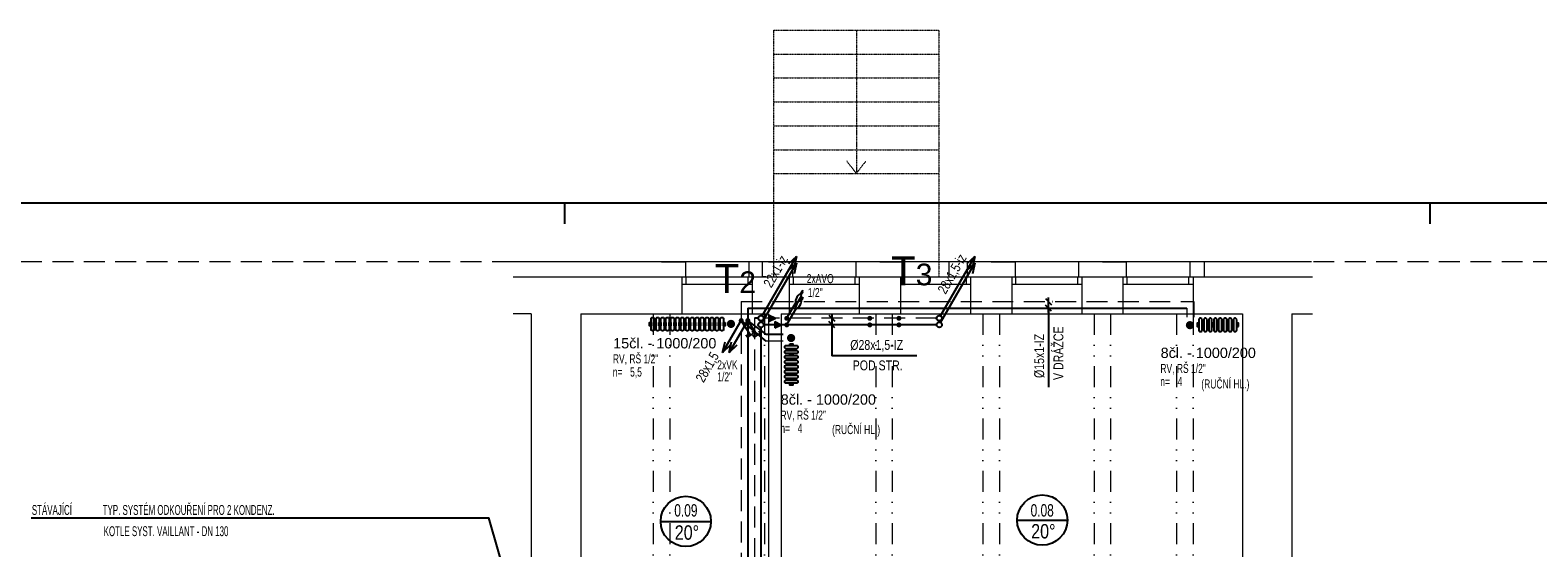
# Model space of a CAD drawing. Header units: millimetres. Extents: x 2424458 to 5109721, y -2781114 to -1335434.
# Tile 44 of 59: x 2557169 to 2575465, y -1383500 to -1377222. Entities that reach past the tile are written whole.
import ezdxf
from ezdxf.enums import TextEntityAlignment as Align

# ---------------------------------------------------------------- set-up
doc = ezdxf.new("R2010")
doc.units = ezdxf.units.MM
doc.header["$LTSCALE"] = 20
doc.header["$MEASUREMENT"] = 0
for name, pattern in [('Cerchovana 2 tecky', [0.33, 0.15, -0.06, 0, -0.06, 0, -0.06]), ('DASHED', [19.05, 12.7, -6.35]), ('DIVIDE', [31.75, 12.7, -6.35, 0, -6.35, 0, -6.35]), ('ČERCHOVANÁ', [25.4, 12.7, -6.35, 0, -6.35])]:
    doc.linetypes.add(name, pattern=pattern)
for name, color, linetype in [('ARMATURY', 2, 'Continuous'), ('KANALIZACE STÁV.', 2, 'Continuous'), ('KOTY', 2, 'Continuous'), ('OKNA + IZOLANT', 7, 'Continuous'), ('ROZVODY', 6, 'Continuous'), ('slepák', 8, 'Continuous'), ('TZB_TOP rozvody', 6, 'Continuous'), ('UT', 6, 'Continuous'), ('VNITŘVODA', 30, 'ČERCHOVANÁ'), ('Čísla místností', 7, 'Continuous')]:
    doc.layers.add(name, color=color, linetype=linetype)
doc.layers.add('Rámečky', color=7, linetype='Continuous', lineweight=25)
doc.layers.add('TZB TEXT', color=3, linetype='Continuous', lineweight=18)
doc.styles.add('ARIEL', font='ARIAL.TTF')
doc.styles.add('ROMAN', font='ic-romans.shx')
doc.styles.add('ROMANS', font='ic-romans.shx', dxfattribs={"width": 0.8})
doc.styles.get("Standard").update_dxf_attribs({"font": 'ic-romans.shx', "width": 0.8})
doc.dimstyles.new('M50', dxfattribs={"dimtxt": 100, "dimasz": 60, "dimexe": 50, "dimexo": 150, "dimgap": 100, "dimtad": 1, "dimdec": 0, "dimzin": 0, "dimdsep": 46, "dimtxsty": 'Standard', "dimblk1": 'OBLIQUE', "dimblk2": 'OBLIQUE', "dimsah": 1, "dimcen": 0.09, "dimdle": 50, "dimclrd": 256, "dimclre": 256, "dimclrt": 256, "dimadec": 0, "dimazin": 0, "dimtfac": 1, "dimtdec": 0, "dimtofl": 0, "dimtmove": 1, "dimatfit": 3, "dimldrblk": 'OBLIQUE', "dimfxl": 1, "dimarcsym": 0})

# ---------------------------------------------------------------- blocks, each defined once
blk = doc.blocks.new('KOMPLEXNÍ OBJEKT_9')
at = {"layer": 'OKNA + IZOLANT', "color": 138, "linetype": 'Continuous', "lineweight": 13, "true_color": 0x005050, "transparency": 33554687}
for p, q in [((0.152, -47.157), (0.152, -46.977)), ((0.192, -47.157), (0.152, -47.157))]:
    blk.add_line(p, q, dxfattribs=at)
blk = doc.blocks.new('KOMPLEXNÍ OBJEKT_10')
at = {"layer": 'OKNA + IZOLANT', "color": 138, "linetype": 'Continuous', "lineweight": 13, "true_color": 0x005050, "transparency": 33554687}
for p, q in [((5.517, -47.157), (5.517, -46.977)), ((5.477, -47.157), (5.517, -47.157))]:
    blk.add_line(p, q, dxfattribs=at)
blk = doc.blocks.new('KOMPLEXNÍ OBJEKT_14')
at = {"layer": 'OKNA + IZOLANT', "color": 138, "linetype": 'Continuous', "lineweight": 13, "true_color": 0x005050, "transparency": 33554687}
for p, q in [((2.417, -47.157), (2.417, -46.977)), ((2.377, -47.157), (2.417, -47.157))]:
    blk.add_line(p, q, dxfattribs=at)
blk = doc.blocks.new('*U727', base_point=(31500, 0))
at = {"layer": 'Rámečky', "linetype": 'Continuous'}
for p, q in [((31500, 14850), (0, 14850)), ((10500, 14850), (10500, 14600)), ((21000, 14850), (21000, 14600))]:
    blk.add_line(p, q, dxfattribs=at)
blk = doc.blocks.new('B')
at = {"layer": 'TZB_TOP rozvody', "lineweight": -3, "ltscale": 200}
blk.add_hatch(color=3, dxfattribs=at).paths.add_polyline_path([(32, 2, 1), (-29, 2, 1)])
blk.add_hatch(color=3, dxfattribs=at).paths.add_polyline_path([(32, 2, 1), (-29, 2, 1)])
blk = doc.blocks.new('*U408', base_point=(16995, 17726))
at = {"linetype": 'ByBlock', "ltscale": 20}
blk.add_hatch(color=0, dxfattribs=at).paths.add_polyline_path([(16995, 17688), (17070, 17726), (16995, 17763)])
at = {"color": 0, "linetype": 'ByBlock', "lineweight": -2, "ltscale": 20}
for p, q in [((16995, 17688), (16995, 17763)), ((16995, 17763), (17070, 17726)), ((16995, 17688), (17070, 17726))]:
    blk.add_line(p, q, dxfattribs=at)
blk = doc.blocks.new('_OBLIQUE')
at = {"color": 0, "linetype": 'ByBlock'}
blk.add_line((-0.5, -0.5), (0.5, 0.5), dxfattribs=at)
blk = doc.blocks.new('*D818')
at = {"layer": 'Defpoints', "color": 0}
for p in [(2569520, -1380514), (2569523, -1380594), (2569526, -1380514)]:
    blk.add_point(p, dxfattribs=at)
at = {"layer": 'KOTY', "linetype": 'Continuous', "lineweight": -2}
for p, q in [((2569526, -1380644), (2569526, -1380464)), ((2569526, -1380594), (2569526, -1381552)), ((2569570, -1380514), (2569576, -1380514)), ((2569573, -1380594), (2569576, -1380594))]:
    blk.add_line(p, q, dxfattribs=at)
at = {"layer": 'KOTY', "lineweight": -2, "xscale": 75, "yscale": 75, "zscale": 75}
for p, rotation in [((2569526, -1380514), 270), ((2569526, -1380594), 90)]:
    blk.add_blockref('_OBLIQUE', p, dxfattribs=dict(at, rotation=rotation))
at = {"layer": 'KOTY', "lineweight": -3, "insert": (2569416, -1381173), "char_height": 120, "attachment_point": 5, "rotation": 90, "style": 'ROMANS'}
blk.add_mtext('%%c15x1-IZ', dxfattribs=at)
blk = doc.blocks.new('*U789')
at = {"color": 0, "linetype": 'ByBlock', "lineweight": -2}
for p, q in [((0, 0), (140, 0)), ((140, 30), (120, 30)), ((140, 30), (140, -30)), ((140, -30), (120, -30))]:
    blk.add_line(p, q, dxfattribs=at)

msp = doc.modelspace()

# ---------------------------------------------------------------- hatches: boundary and pattern name
at = {"layer": 'UT'}
for points in [[(2565673.7, -1380834.1, -1), (2565673.7, -1380734.1, -1)], [(2571243.2, -1380749.5, 1), (2571243.2, -1380849.5, 1)], [(2566453.1, -1380955.4, -1), (2566353.1, -1380955.4, -1)]]:
    msp.add_hatch(color=3, dxfattribs=at).paths.add_polyline_path(points)

# ---------------------------------------------------------------- linework, layer by layer
at = {"layer": 'KANALIZACE STÁV.', "linetype": 'Continuous'}
for p, q in [((2566053.8, -1380687.2), (2566469.9, -1379966.6)), ((2566053.8, -1380767.2), (2566469.9, -1380046.6)), ((2566469.9, -1379966.6), (2566372.9, -1380056.2)), ((2566469.9, -1380046.6), (2566372.9, -1380136.2)), ((2566469.9, -1379966.6), (2566440.8, -1380095.4)), ((2566469.9, -1380046.6), (2566440.8, -1380175.4)), ((2568217.5, -1380687.2), (2568633.6, -1379966.6)), ((2568217.5, -1380767.2), (2568633.6, -1380046.6)), ((2568633.6, -1379966.6), (2568536.6, -1380056.2)), ((2568633.6, -1380046.6), (2568536.6, -1380136.2)), ((2568633.6, -1379966.6), (2568604.5, -1380095.4)), ((2568633.6, -1380046.6), (2568604.5, -1380175.4)), ((2566522.2, -1380389.8), (2566550.5, -1380406.1)), ((2566523.4, -1380419.4), (2566548.1, -1380376.7)), ((2566460.2, -1380522.9), (2566349.2, -1380714.4)), ((2566460.2, -1380602.9), (2566349.2, -1380794.4)), ((2566522.2, -1380469.8), (2566550.5, -1380486.1)), ((2566523.4, -1380499.4), (2566548.1, -1380456.7)), ((2565780.3, -1380769.1), (2565572.3, -1381129.4)), ((2565860.3, -1380769.1), (2565652.3, -1381129.4)), ((2565572.3, -1381129.4), (2565601.4, -1381000.6)), ((2565572.3, -1381129.4), (2565669.3, -1381039.8)), ((2565652.3, -1381129.4), (2565681.4, -1381000.6)), ((2565652.3, -1381129.4), (2565749.3, -1381039.8))]:
    msp.add_line(p, q, dxfattribs=at)
at = {"layer": 'KANALIZACE STÁV.', "linetype": 'Continuous', "extrusion": (0, 0, -1)}
for centre in [(2566491.7, -1380471), (2566491.7, -1380551)]:
    msp.add_ellipse(centre, major_axis=(-31.7, -51.7), ratio=0.3502699, dxfattribs=at)
at = {"layer": 'KOTY', "linetype": 'Continuous', "lineweight": -3}
for p, q in [((2566850.6, -1380714.4), (2566847.1, -1380714.4)), ((2566897.1, -1380664.4), (2566897.1, -1380844.4)), ((2566852.8, -1380794.4), (2566847.1, -1380794.4)), ((2566897.1, -1380794.4), (2566897.1, -1381171.9)), ((2567930.7, -1381171.9), (2566897.1, -1381171.9))]:
    msp.add_line(p, q, dxfattribs=at)
at = {"layer": 'KOTY', "color": 7, "linetype": 'Continuous'}
msp.add_lwpolyline([(2557183.1, -1383135.2), (2562732.1, -1383135.2), (2563830, -1386963.2)], dxfattribs=at)
at = {"layer": 'ROZVODY', "color": 2, "linetype": 'Continuous'}
for centre in [(2566037.7, -1380714.4), (2566037.7, -1380794.4), (2568201.4, -1380714.4), (2568201.4, -1380794.4)]:
    msp.add_circle(centre, 32.2, dxfattribs=at)
at = {"layer": 'slepák', "linetype": 'Cerchovana 2 tecky', "lineweight": 13, "transparency": 33554687}
for p, q in [((2566195.7, -1377221.7), (2568195.7, -1377221.7)), ((2566195.7, -1380211.7), (2566195.7, -1377221.7)), ((2567195.7, -1377221.7), (2567195.7, -1378961.7)), ((2568195.7, -1377221.7), (2568195.7, -1380211.7)), ((2566195.7, -1377511.7), (2568195.7, -1377511.7)), ((2566195.7, -1377801.7), (2568195.7, -1377801.7)), ((2566195.7, -1378091.7), (2568195.7, -1378091.7)), ((2566195.7, -1378381.7), (2568195.7, -1378381.7)), ((2566195.7, -1378671.7), (2568195.7, -1378671.7)), ((2567195.7, -1378961.7), (2567081.4, -1378810.6)), ((2567195.7, -1378961.7), (2567310.1, -1378810.6)), ((2566195.7, -1378961.7), (2568195.7, -1378961.7)), ((2566280.7, -1380661.7), (2566280.7, -1386621.7))]:
    msp.add_line(p, q, dxfattribs=at)
at = {"layer": 'slepák', "linetype": 'DASHED', "lineweight": 13, "transparency": 33554687}
for p, q in [((2563027.7, -1380031.7), (2554575.7, -1380031.7)), ((2582900.7, -1380031.7), (2572719.6, -1380031.7))]:
    msp.add_line(p, q, dxfattribs=at)
at = {"layer": 'slepák', "linetype": 'Continuous', "lineweight": 13, "transparency": 33554687}
for p, q in [((2572719.6, -1380031.7), (2563027.7, -1380031.7)), ((2564830.7, -1380031.7), (2565120.7, -1380031.7)), ((2565120.7, -1380031.7), (2565120.7, -1380211.7)), ((2565953.1, -1380031.7), (2565120.7, -1380031.7)), ((2565890.7, -1380031.7), (2565890.7, -1380211.7)), ((2566180.7, -1380031.7), (2565890.7, -1380031.7)), ((2566130.7, -1380031.7), (2566420.7, -1380031.7)), ((2566420.7, -1380031.7), (2566420.7, -1380211.7)), ((2567253.1, -1380031.7), (2566420.7, -1380031.7)), ((2567190.7, -1380031.7), (2567190.7, -1380211.7)), ((2567480.7, -1380031.7), (2567190.7, -1380031.7)), ((2567480.7, -1380031.7), (2567770.7, -1380031.7)), ((2567770.7, -1380031.7), (2567770.7, -1380211.7)), ((2568603.1, -1380031.7), (2567770.7, -1380031.7)), ((2568540.7, -1380031.7), (2568540.7, -1380211.7)), ((2568830.7, -1380031.7), (2568540.7, -1380031.7)), ((2568830.7, -1380031.7), (2569120.7, -1380031.7)), ((2569120.7, -1380031.7), (2569120.7, -1380211.7)), ((2569953.1, -1380031.7), (2569120.7, -1380031.7)), ((2569890.7, -1380031.7), (2569890.7, -1380211.7)), ((2570180.7, -1380031.7), (2569890.7, -1380031.7)), ((2570180.7, -1380031.7), (2570470.7, -1380031.7)), ((2570470.7, -1380031.7), (2570470.7, -1380211.7)), ((2571303.1, -1380031.7), (2570470.7, -1380031.7)), ((2571240.7, -1380031.7), (2571240.7, -1380211.7)), ((2571530.7, -1380031.7), (2571240.7, -1380031.7)), ((2563028.5, -1380211.7), (2565080.7, -1380211.7)), ((2564930.7, -1380211.7), (2565080.7, -1380211.7)), ((2565080.7, -1380211.7), (2565930.7, -1380211.7)), ((2565080.7, -1380661.7), (2565080.7, -1380211.7)), ((2565130.7, -1380301.7), (2565130.7, -1380211.7)), ((2565880.7, -1380301.7), (2565880.7, -1380211.7)), ((2565930.7, -1380211.7), (2565930.7, -1380661.7)), ((2565930.7, -1380211.7), (2566280.7, -1380211.7)), ((2566230.7, -1380211.7), (2566380.7, -1380211.7)), ((2566280.7, -1380211.7), (2566380.7, -1380211.7)), ((2566380.7, -1380211.7), (2567230.7, -1380211.7)), ((2566380.7, -1380211.7), (2566380.7, -1380661.7)), ((2566430.7, -1380301.7), (2566430.7, -1380211.7)), ((2567180.7, -1380301.7), (2567180.7, -1380211.7)), ((2567230.7, -1380211.7), (2567230.7, -1380661.7)), ((2567230.7, -1380211.7), (2567380.7, -1380211.7)), ((2567380.7, -1380211.7), (2567580.7, -1380211.7)), ((2567580.7, -1380211.7), (2567730.7, -1380211.7)), ((2567580.7, -1380211.7), (2567730.7, -1380211.7)), ((2567730.7, -1380211.7), (2568580.7, -1380211.7)), ((2567730.7, -1380211.7), (2567730.7, -1380661.7)), ((2567780.7, -1380301.7), (2567780.7, -1380211.7)), ((2568530.7, -1380301.7), (2568530.7, -1380211.7)), ((2568580.7, -1380211.7), (2568580.7, -1380661.7)), ((2568580.7, -1380211.7), (2568730.7, -1380211.7)), ((2568730.7, -1380211.7), (2568930.7, -1380211.7)), ((2568930.7, -1380211.7), (2569080.7, -1380211.7)), ((2568930.7, -1380211.7), (2569080.7, -1380211.7)), ((2569080.7, -1380211.7), (2569930.7, -1380211.7)), ((2569080.7, -1380211.7), (2569080.7, -1380661.7)), ((2569130.7, -1380301.7), (2569130.7, -1380211.7)), ((2569880.7, -1380301.7), (2569880.7, -1380211.7)), ((2569930.7, -1380211.7), (2569930.7, -1380661.7)), ((2569930.7, -1380211.7), (2570080.7, -1380211.7)), ((2570080.7, -1380211.7), (2570280.7, -1380211.7)), ((2570280.7, -1380211.7), (2570430.7, -1380211.7)), ((2570430.7, -1380211.7), (2571280.7, -1380211.7)), ((2570430.7, -1380211.7), (2570430.7, -1380661.7)), ((2570480.7, -1380301.7), (2570480.7, -1380211.7)), ((2571230.7, -1380301.7), (2571230.7, -1380211.7)), ((2571280.7, -1380211.7), (2571280.7, -1380661.7)), ((2571280.7, -1380211.7), (2572728.9, -1380211.7)), ((2565080.7, -1380301.7), (2565930.7, -1380301.7)), ((2566380.7, -1380301.7), (2567230.7, -1380301.7)), ((2567730.7, -1380301.7), (2568580.7, -1380301.7)), ((2569080.7, -1380301.7), (2569930.7, -1380301.7)), ((2570430.7, -1380301.7), (2571280.7, -1380301.7)), ((2563250.7, -1380661.7), (2563028.5, -1380661.7)), ((2563250.7, -1380661.7), (2563250.7, -1386621.7)), ((2563850.7, -1380661.7), (2565080.7, -1380661.7)), ((2563850.7, -1380661.7), (2563850.7, -1386021.7)), ((2565080.7, -1380661.7), (2565930.7, -1380661.7)), ((2565930.7, -1380661.7), (2566130.7, -1380661.7)), ((2566130.7, -1380661.7), (2566130.7, -1385421.7)), ((2566280.7, -1380661.7), (2566280.7, -1385421.7)), ((2566280.7, -1380661.7), (2566380.7, -1380661.7)), ((2566380.7, -1380661.7), (2567230.7, -1380661.7)), ((2567230.7, -1380661.7), (2567730.7, -1380661.7)), ((2567730.7, -1380661.7), (2568580.7, -1380661.7)), ((2568580.7, -1380661.7), (2569080.7, -1380661.7)), ((2569080.7, -1380661.7), (2569930.7, -1380661.7)), ((2569930.7, -1380661.7), (2570430.7, -1380661.7)), ((2570430.7, -1380661.7), (2571280.7, -1380661.7)), ((2571280.7, -1380661.7), (2571880.7, -1380661.7)), ((2571880.7, -1380661.7), (2571880.7, -1385571.7)), ((2572480.7, -1380661.7), (2572480.7, -1386621.7)), ((2572480.7, -1380661.7), (2572728.9, -1380661.7))]:
    msp.add_line(p, q, dxfattribs=at)
at = {"layer": 'slepák', "linetype": 'DIVIDE', "lineweight": 13, "transparency": 33554687}
for p, q in [((2564730.7, -1380661.7), (2564730.7, -1386621.7)), ((2564930.7, -1380661.7), (2564930.7, -1386621.7)), ((2566080.7, -1380661.7), (2566080.7, -1386621.7)), ((2567430.7, -1380661.7), (2567430.7, -1386621.7)), ((2567630.7, -1380661.7), (2567630.7, -1386621.7)), ((2568730.7, -1380661.7), (2568730.7, -1386621.7)), ((2568930.7, -1380661.7), (2568930.7, -1386621.7)), ((2570080.7, -1380661.7), (2570080.7, -1386621.7)), ((2570280.7, -1380661.7), (2570280.7, -1386621.7)), ((2571080.7, -1380661.7), (2571080.7, -1386621.7)), ((2571280.7, -1380661.7), (2571280.7, -1385571.7))]:
    msp.add_line(p, q, dxfattribs=at)
at = {"layer": 'TZB_TOP rozvody', "linetype": 'DASHED', "lineweight": 9}
for p, q in [((2565797.7, -1380513.7), (2565797.7, -1386330.3)), ((2565797.7, -1380513.7), (2571286.9, -1380513.7)), ((2571206.9, -1380593.7), (2571206.9, -1380702.9)), ((2565957.7, -1380714.4), (2565957.7, -1386490.3)), ((2568169.2, -1380714.4), (2566069.9, -1380714.4)), ((2566307.9, -1380994.7), (2566095.4, -1380994.7))]:
    msp.add_line(p, q, dxfattribs=at)
at = {"layer": 'TZB_TOP rozvody', "lineweight": -3, "ltscale": 20}
msp.add_line((2571286.9, -1380513.7), (2571286.9, -1380702.9), dxfattribs=at)
at = {"layer": 'UT', "lineweight": -3}
for p, q in [((2565877.7, -1380593.7), (2565877.7, -1386410.3)), ((2565877.7, -1380593.7), (2571206.9, -1380593.7)), ((2565796.5, -1380741.9), (2566095.4, -1380994.7)), ((2565877.7, -1380745.3), (2566102, -1380914.7)), ((2566005.5, -1380714.4), (2565957.7, -1380714.4)), ((2566037.7, -1380826.6), (2566037.7, -1386570.3)), ((2568169.2, -1380794.4), (2566069.9, -1380794.4)), ((2566307.9, -1380914.7), (2566102, -1380914.7))]:
    msp.add_line(p, q, dxfattribs=at)
at = {"layer": 'UT', "color": 2}
for p, q in [((2569145.8, -1383164.1), (2569755.4, -1383164.1)), ((2564820.7, -1383179.6), (2565430.3, -1383179.6))]:
    msp.add_line(p, q, dxfattribs=at)
at = {"layer": 'UT', "color": 1}
for points in [[(2564704.3, -1380767), (2564704.3, -1380807), (2564683.3, -1380807), (2564683.3, -1380767)], [(2564764.3, -1380767), (2564764.3, -1380807), (2564743.3, -1380807), (2564743.3, -1380767)], [(2564824.3, -1380767), (2564824.3, -1380807), (2564803.3, -1380807), (2564803.3, -1380767)], [(2564884.3, -1380767), (2564884.3, -1380807), (2564863.3, -1380807), (2564863.3, -1380767)], [(2564944.3, -1380767), (2564944.3, -1380807), (2564923.3, -1380807), (2564923.3, -1380767)], [(2565004.3, -1380767), (2565004.3, -1380807), (2564983.3, -1380807), (2564983.3, -1380767)], [(2565064.3, -1380767), (2565064.3, -1380807), (2565043.3, -1380807), (2565043.3, -1380767)], [(2565124.3, -1380767), (2565124.3, -1380807), (2565103.3, -1380807), (2565103.3, -1380767)], [(2565184.3, -1380767), (2565184.3, -1380807), (2565163.3, -1380807), (2565163.3, -1380767)], [(2565244.3, -1380767), (2565244.3, -1380807), (2565223.3, -1380807), (2565223.3, -1380767)], [(2565304.3, -1380767), (2565304.3, -1380807), (2565283.3, -1380807), (2565283.3, -1380767)], [(2565364.3, -1380767), (2565364.3, -1380807), (2565343.3, -1380807), (2565343.3, -1380767)], [(2565424.3, -1380767), (2565424.3, -1380807), (2565403.3, -1380807), (2565403.3, -1380767)], [(2565484.3, -1380767), (2565484.3, -1380807), (2565463.3, -1380807), (2565463.3, -1380767)], [(2565544.3, -1380767), (2565544.3, -1380807), (2565523.3, -1380807), (2565523.3, -1380767)], [(2565604.3, -1380767), (2565604.3, -1380807), (2565583.3, -1380807), (2565583.3, -1380767)], [(2571351.2, -1380816.5), (2571351.2, -1380776.5), (2571330.2, -1380776.5), (2571330.2, -1380816.5)], [(2571411.2, -1380816.5), (2571411.2, -1380776.5), (2571390.2, -1380776.5), (2571390.2, -1380816.5)], [(2571471.2, -1380816.5), (2571471.2, -1380776.5), (2571450.2, -1380776.5), (2571450.2, -1380816.5)], [(2571531.2, -1380816.5), (2571531.2, -1380776.5), (2571510.2, -1380776.5), (2571510.2, -1380816.5)], [(2571591.2, -1380816.5), (2571591.2, -1380776.5), (2571570.2, -1380776.5), (2571570.2, -1380816.5)], [(2571651.2, -1380816.5), (2571651.2, -1380776.5), (2571630.2, -1380776.5), (2571630.2, -1380816.5)], [(2571711.2, -1380816.5), (2571711.2, -1380776.5), (2571690.2, -1380776.5), (2571690.2, -1380816.5)], [(2571771.2, -1380816.5), (2571771.2, -1380776.5), (2571750.2, -1380776.5), (2571750.2, -1380816.5)], [(2571831.2, -1380816.5), (2571831.2, -1380776.5), (2571810.2, -1380776.5), (2571810.2, -1380816.5)], [(2566386.1, -1381024.8), (2566426.1, -1381024.8), (2566426.1, -1381045.8), (2566386.1, -1381045.8)], [(2566386.1, -1381084.8), (2566426.1, -1381084.8), (2566426.1, -1381105.8), (2566386.1, -1381105.8)], [(2566386.1, -1381144.8), (2566426.1, -1381144.8), (2566426.1, -1381165.8), (2566386.1, -1381165.8)], [(2566386.1, -1381204.8), (2566426.1, -1381204.8), (2566426.1, -1381225.8), (2566386.1, -1381225.8)], [(2566386.1, -1381264.8), (2566426.1, -1381264.8), (2566426.1, -1381285.8), (2566386.1, -1381285.8)], [(2566386.1, -1381324.8), (2566426.1, -1381324.8), (2566426.1, -1381345.8), (2566386.1, -1381345.8)], [(2566386.1, -1381384.8), (2566426.1, -1381384.8), (2566426.1, -1381405.8), (2566386.1, -1381405.8)], [(2566386.1, -1381444.8), (2566426.1, -1381444.8), (2566426.1, -1381465.8), (2566386.1, -1381465.8)], [(2566386.1, -1381504.8), (2566426.1, -1381504.8), (2566426.1, -1381525.8), (2566386.1, -1381525.8)]]:
    msp.add_lwpolyline(points, close=True, dxfattribs=at)
for points in [[(2564743.3, -1380722), (2564743.3, -1380852, -0.4142136), (2564728.3, -1380867), (2564719.3, -1380867, -0.4142136), (2564704.3, -1380852), (2564704.3, -1380722, -0.4142136), (2564719.3, -1380707), (2564728.3, -1380707, -0.4142136)], [(2564803.3, -1380722), (2564803.3, -1380852, -0.4142136), (2564788.3, -1380867), (2564779.3, -1380867, -0.4142136), (2564764.3, -1380852), (2564764.3, -1380722, -0.4142136), (2564779.3, -1380707), (2564788.3, -1380707, -0.4142136)], [(2564863.3, -1380722), (2564863.3, -1380852, -0.4142136), (2564848.3, -1380867), (2564839.3, -1380867, -0.4142136), (2564824.3, -1380852), (2564824.3, -1380722, -0.4142136), (2564839.3, -1380707), (2564848.3, -1380707, -0.4142136)], [(2564923.3, -1380722), (2564923.3, -1380852, -0.4142136), (2564908.3, -1380867), (2564899.3, -1380867, -0.4142136), (2564884.3, -1380852), (2564884.3, -1380722, -0.4142136), (2564899.3, -1380707), (2564908.3, -1380707, -0.4142136)], [(2564983.3, -1380722), (2564983.3, -1380852, -0.4142136), (2564968.3, -1380867), (2564959.3, -1380867, -0.4142136), (2564944.3, -1380852), (2564944.3, -1380722, -0.4142136), (2564959.3, -1380707), (2564968.3, -1380707, -0.4142136)], [(2565043.3, -1380722), (2565043.3, -1380852, -0.4142136), (2565028.3, -1380867), (2565019.3, -1380867, -0.4142136), (2565004.3, -1380852), (2565004.3, -1380722, -0.4142136), (2565019.3, -1380707), (2565028.3, -1380707, -0.4142136)], [(2565103.3, -1380722), (2565103.3, -1380852, -0.4142136), (2565088.3, -1380867), (2565079.3, -1380867, -0.4142136), (2565064.3, -1380852), (2565064.3, -1380722, -0.4142136), (2565079.3, -1380707), (2565088.3, -1380707, -0.4142136)], [(2565163.3, -1380722), (2565163.3, -1380852, -0.4142136), (2565148.3, -1380867), (2565139.3, -1380867, -0.4142136), (2565124.3, -1380852), (2565124.3, -1380722, -0.4142136), (2565139.3, -1380707), (2565148.3, -1380707, -0.4142136)], [(2565223.3, -1380722), (2565223.3, -1380852, -0.4142136), (2565208.3, -1380867), (2565199.3, -1380867, -0.4142136), (2565184.3, -1380852), (2565184.3, -1380722, -0.4142136), (2565199.3, -1380707), (2565208.3, -1380707, -0.4142136)], [(2565283.3, -1380722), (2565283.3, -1380852, -0.4142136), (2565268.3, -1380867), (2565259.3, -1380867, -0.4142136), (2565244.3, -1380852), (2565244.3, -1380722, -0.4142136), (2565259.3, -1380707), (2565268.3, -1380707, -0.4142136)], [(2565343.3, -1380722), (2565343.3, -1380852, -0.4142136), (2565328.3, -1380867), (2565319.3, -1380867, -0.4142136), (2565304.3, -1380852), (2565304.3, -1380722, -0.4142136), (2565319.3, -1380707), (2565328.3, -1380707, -0.4142136)], [(2565403.3, -1380722), (2565403.3, -1380852, -0.4142136), (2565388.3, -1380867), (2565379.3, -1380867, -0.4142136), (2565364.3, -1380852), (2565364.3, -1380722, -0.4142136), (2565379.3, -1380707), (2565388.3, -1380707, -0.4142136)], [(2565463.3, -1380722), (2565463.3, -1380852, -0.4142136), (2565448.3, -1380867), (2565439.3, -1380867, -0.4142136), (2565424.3, -1380852), (2565424.3, -1380722, -0.4142136), (2565439.3, -1380707), (2565448.3, -1380707, -0.4142136)], [(2565523.3, -1380722), (2565523.3, -1380852, -0.4142136), (2565508.3, -1380867), (2565499.3, -1380867, -0.4142136), (2565484.3, -1380852), (2565484.3, -1380722, -0.4142136), (2565499.3, -1380707), (2565508.3, -1380707, -0.4142136)], [(2565583.3, -1380722), (2565583.3, -1380852, -0.4142136), (2565568.3, -1380867), (2565559.3, -1380867, -0.4142136), (2565544.3, -1380852), (2565544.3, -1380722, -0.4142136), (2565559.3, -1380707), (2565568.3, -1380707, -0.4142136)], [(2571390.2, -1380861.5), (2571390.2, -1380731.5, 0.4142136), (2571375.2, -1380716.5), (2571366.2, -1380716.5, 0.4142136), (2571351.2, -1380731.5), (2571351.2, -1380861.5, 0.4142136), (2571366.2, -1380876.5), (2571375.2, -1380876.5, 0.4142136)], [(2571450.2, -1380861.5), (2571450.2, -1380731.5, 0.4142136), (2571435.2, -1380716.5), (2571426.2, -1380716.5, 0.4142136), (2571411.2, -1380731.5), (2571411.2, -1380861.5, 0.4142136), (2571426.2, -1380876.5), (2571435.2, -1380876.5, 0.4142136)], [(2571510.2, -1380861.5), (2571510.2, -1380731.5, 0.4142136), (2571495.2, -1380716.5), (2571486.2, -1380716.5, 0.4142136), (2571471.2, -1380731.5), (2571471.2, -1380861.5, 0.4142136), (2571486.2, -1380876.5), (2571495.2, -1380876.5, 0.4142136)], [(2571570.2, -1380861.5), (2571570.2, -1380731.5, 0.4142136), (2571555.2, -1380716.5), (2571546.2, -1380716.5, 0.4142136), (2571531.2, -1380731.5), (2571531.2, -1380861.5, 0.4142136), (2571546.2, -1380876.5), (2571555.2, -1380876.5, 0.4142136)], [(2571630.2, -1380861.5), (2571630.2, -1380731.5, 0.4142136), (2571615.2, -1380716.5), (2571606.2, -1380716.5, 0.4142136), (2571591.2, -1380731.5), (2571591.2, -1380861.5, 0.4142136), (2571606.2, -1380876.5), (2571615.2, -1380876.5, 0.4142136)], [(2571690.2, -1380861.5), (2571690.2, -1380731.5, 0.4142136), (2571675.2, -1380716.5), (2571666.2, -1380716.5, 0.4142136), (2571651.2, -1380731.5), (2571651.2, -1380861.5, 0.4142136), (2571666.2, -1380876.5), (2571675.2, -1380876.5, 0.4142136)], [(2571750.2, -1380861.5), (2571750.2, -1380731.5, 0.4142136), (2571735.2, -1380716.5), (2571726.2, -1380716.5, 0.4142136), (2571711.2, -1380731.5), (2571711.2, -1380861.5, 0.4142136), (2571726.2, -1380876.5), (2571735.2, -1380876.5, 0.4142136)], [(2571810.2, -1380861.5), (2571810.2, -1380731.5, 0.4142136), (2571795.2, -1380716.5), (2571786.2, -1380716.5, 0.4142136), (2571771.2, -1380731.5), (2571771.2, -1380861.5, 0.4142136), (2571786.2, -1380876.5), (2571795.2, -1380876.5, 0.4142136)], [(2566341.1, -1381045.8), (2566471.1, -1381045.8, -0.4142136), (2566486.1, -1381060.8), (2566486.1, -1381069.8, -0.4142136), (2566471.1, -1381084.8), (2566341.1, -1381084.8, -0.4142136), (2566326.1, -1381069.8), (2566326.1, -1381060.8, -0.4142136)], [(2566341.1, -1381105.8), (2566471.1, -1381105.8, -0.4142136), (2566486.1, -1381120.8), (2566486.1, -1381129.8, -0.4142136), (2566471.1, -1381144.8), (2566341.1, -1381144.8, -0.4142136), (2566326.1, -1381129.8), (2566326.1, -1381120.8, -0.4142136)], [(2566341.1, -1381165.8), (2566471.1, -1381165.8, -0.4142136), (2566486.1, -1381180.8), (2566486.1, -1381189.8, -0.4142136), (2566471.1, -1381204.8), (2566341.1, -1381204.8, -0.4142136), (2566326.1, -1381189.8), (2566326.1, -1381180.8, -0.4142136)], [(2566341.1, -1381225.8), (2566471.1, -1381225.8, -0.4142136), (2566486.1, -1381240.8), (2566486.1, -1381249.8, -0.4142136), (2566471.1, -1381264.8), (2566341.1, -1381264.8, -0.4142136), (2566326.1, -1381249.8), (2566326.1, -1381240.8, -0.4142136)], [(2566341.1, -1381285.8), (2566471.1, -1381285.8, -0.4142136), (2566486.1, -1381300.8), (2566486.1, -1381309.8, -0.4142136), (2566471.1, -1381324.8), (2566341.1, -1381324.8, -0.4142136), (2566326.1, -1381309.8), (2566326.1, -1381300.8, -0.4142136)], [(2566341.1, -1381345.8), (2566471.1, -1381345.8, -0.4142136), (2566486.1, -1381360.8), (2566486.1, -1381369.8, -0.4142136), (2566471.1, -1381384.8), (2566341.1, -1381384.8, -0.4142136), (2566326.1, -1381369.8), (2566326.1, -1381360.8, -0.4142136)], [(2566341.1, -1381405.8), (2566471.1, -1381405.8, -0.4142136), (2566486.1, -1381420.8), (2566486.1, -1381429.8, -0.4142136), (2566471.1, -1381444.8), (2566341.1, -1381444.8, -0.4142136), (2566326.1, -1381429.8), (2566326.1, -1381420.8, -0.4142136)], [(2566341.1, -1381465.8), (2566471.1, -1381465.8, -0.4142136), (2566486.1, -1381480.8), (2566486.1, -1381489.8, -0.4142136), (2566471.1, -1381504.8), (2566341.1, -1381504.8, -0.4142136), (2566326.1, -1381489.8), (2566326.1, -1381480.8, -0.4142136)]]:
    msp.add_lwpolyline(points, format="xyb", close=True, dxfattribs=at)
at = {"layer": 'UT', "color": 2}
for centre in [(2565125.5, -1383179.6), (2569450.6, -1383164.1)]:
    msp.add_circle(centre, 304.8, dxfattribs=at)

# ---------------------------------------------------------------- block references
at = {"layer": 'KANALIZACE STÁV.', "linetype": 'Continuous', "xscale": 1.5, "yscale": 1.5, "zscale": 1.5, "rotation": 303.0031006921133}
for p in [(2565795.6, -1380745.3), (2565877.7, -1380745.3)]:
    msp.add_blockref('*U789', p, dxfattribs=at)
at = {"layer": 'KOTY', "lineweight": -3, "xscale": 75, "yscale": 75, "zscale": 75}
for p, rotation in [((2566897.1, -1380714.4), 270), ((2566897.1, -1380794.4), 90)]:
    msp.add_blockref('_OBLIQUE', p, dxfattribs=dict(at, rotation=rotation))
at = {"layer": 'Rámečky'}
msp.add_blockref('*U727', (2584652.7, -1394169.8), dxfattribs=at)
at = {"layer": 'slepák', "linetype": 'Continuous', "lineweight": 13, "transparency": 33554687, "xscale": 1000, "yscale": 1000, "zscale": 1000}
for name in ['KOMPLEXNÍ OBJEKT_9', 'KOMPLEXNÍ OBJEKT_14', 'KOMPLEXNÍ OBJEKT_10']:
    msp.add_blockref(name, (2565903.6, -1333055), dxfattribs=at)
at = {"layer": 'TZB_TOP rozvody', "color": 3, "lineweight": -3, "ltscale": 200, "xscale": -1, "rotation": 180.0014850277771}
for p in [(2566137.8, -1380714.4), (2566205.7, -1380794.4)]:
    msp.add_blockref('*U408', p, dxfattribs=at)
at = {"layer": 'UT', "lineweight": -3, "xscale": -1, "rotation": 180}
for p in [(2565796.5, -1380741.9), (2565876.5, -1380741.9), (2566349.2, -1380714.4), (2566349.2, -1380794.4), (2567356.9, -1380714.4), (2567356.9, -1380794.4), (2567710.3, -1380714.4), (2567710.3, -1380794.4)]:
    msp.add_blockref('B', p, dxfattribs=at)

# ---------------------------------------------------------------- texts
at = {"layer": 'ARMATURY', "color": 3, "style": 'ARIEL', "width": 0.8}
for p in [(2564991.2, -1383454.7), (2569316.3, -1383439.2)]:
    msp.add_text('20°', height=175, dxfattribs=at).set_placement(p, align=Align.BOTTOM_LEFT)
at = {"layer": 'KOTY', "linetype": 'Continuous', "char_height": 120, "width": 745.143, "attachment_point": 5, "rotation": 60.0042, "style": 'ROMANS'}
for s, insert in [('22x1-iz', (2566214.9, -1380146.1)), ('28x1,5-iz', (2568365.6, -1380182.6)), ('28x1,5', (2565395.1, -1381313.5))]:
    msp.add_mtext(s, dxfattribs=dict(at, insert=insert))
at = {"layer": 'KOTY', "lineweight": -3, "insert": (2569648.1, -1381140), "char_height": 120, "width": 748.571, "attachment_point": 5, "rotation": 90, "style": 'ROMANS'}
msp.add_mtext('V DRÁŽCE', dxfattribs=at)
at = {"layer": 'KOTY', "lineweight": -3, "insert": (2567442.1, -1381050.4), "char_height": 120, "attachment_point": 5, "style": 'ROMANS'}
msp.add_mtext('%%c28x1,5-IZ', dxfattribs=at)
at = {"layer": 'KOTY', "lineweight": -3, "insert": (2567454.1, -1381288.3), "char_height": 120, "width": 748.571, "attachment_point": 5, "style": 'ROMANS'}
msp.add_mtext('POD STR.', dxfattribs=at)
at = {"layer": 'TZB TEXT', "style": 'ROMAN', "width": 0.7}
for s, p in [('2xAVO ', (2566593.5, -1380322.9)), ('1/2"', (2566605.9, -1380491.9)), ('RV, RŠ 1/2"', (2564240.5, -1381296.1)), ('5,5', (2564449.7, -1381455.9)), ('2xVK ', (2565507.4, -1381368.4)), ('RV, RŠ 1/2"', (2570884.1, -1381412.3)), ('n=', (2564239.3, -1381455.9)), ('1/2"', (2565507.4, -1381514.3)), ('n=', (2570882.9, -1381572.1)), ('4', (2571093.3, -1381572.1)), ('(RUČNÍ HL.)', (2571381.3, -1381600.4)), ('RV, RŠ 1/2"', (2566274, -1381978.6)), ('n=', (2566272.8, -1382138.5)), ('4', (2566483.2, -1382138.5)), ('(RUČNÍ HL.)', (2566900.4, -1382153.9))]:
    msp.add_text(s, height=110, dxfattribs=at).set_placement(p, align=Align.BOTTOM_LEFT)
at = {"layer": 'TZB TEXT', "style": 'ARIEL'}
for s, p in [('15čl. - 1000/200', (2564244.2, -1381118.8)), ('8čl. - 1000/200', (2570887.8, -1381235)), ('8čl. - 1000/200', (2566277.6, -1381801.4))]:
    msp.add_text(s, height=125, dxfattribs=at).set_placement(p, align=Align.BOTTOM_LEFT)
at = {"layer": 'TZB TEXT', "char_height": 350, "width": 565.2, "attachment_point": 1, "style": 'ARIEL'}
for s, insert in [('{\\fArial|b0|i0|c238|p34;T\\H0.75x;3}', (2567616.3, -1379966)), ('{\\fArial|b0|i0|c238|p34;T\\H0.75x;2}', (2565475.6, -1380059.6))]:
    msp.add_mtext(s, dxfattribs=dict(at, insert=insert))
at = {"layer": 'VNITŘVODA', "color": 3, "style": 'ROMAN', "width": 0.6}
for s, p in [('STÁVAJÍCÍ ', (2557189.6, -1383136.9)), ('TYP. SYSTÉM ODKOUŘENÍ PRO 2 KONDENZ.', (2558049.4, -1383136.9)), ('KOTLE SYST. VAILLANT - DN 130', (2558061.3, -1383394.4))]:
    msp.add_text(s, height=120, dxfattribs=at).set_placement(p, align=Align.BOTTOM_LEFT)
at = {"layer": 'Čísla místností', "color": 7, "char_height": 150, "attachment_point": 7, "style": 'ARIEL'}
for s, insert in [('\\W0.69;0.09', (2564985.9, -1383122.9)), ('\\W0.69;0.08', (2569309.8, -1383122.9))]:
    msp.add_mtext(s, dxfattribs=dict(at, insert=insert))

# ---------------------------------------------------------------- dimensions: what is measured, and where the dimension line sits
at = {"layer": 'KOTY', "linetype": 'Continuous', "lineweight": -3}
dim = msp.add_linear_dim(base=(2569526.2, -1380513.7), p1=(2569522.7, -1380593.7), p2=(2569520.5, -1380513.7), angle=90, text='%%c15x1-IZ', dimstyle='M50', override={"dimscale": 1, "dimtxt": 120, "dimasz": 75, "dimexe": 50, "dimexo": 50, "dimgap": 50, "dimtxsty": 'ROMANS'}, dxfattribs=at)
dim.commit()
dim.dimension.update_dxf_attribs({"geometry": '*D818', "text_midpoint": (2569526.2, -1381173.3), "dimtype": 160})

doc.saveas('drawing.dxf')
